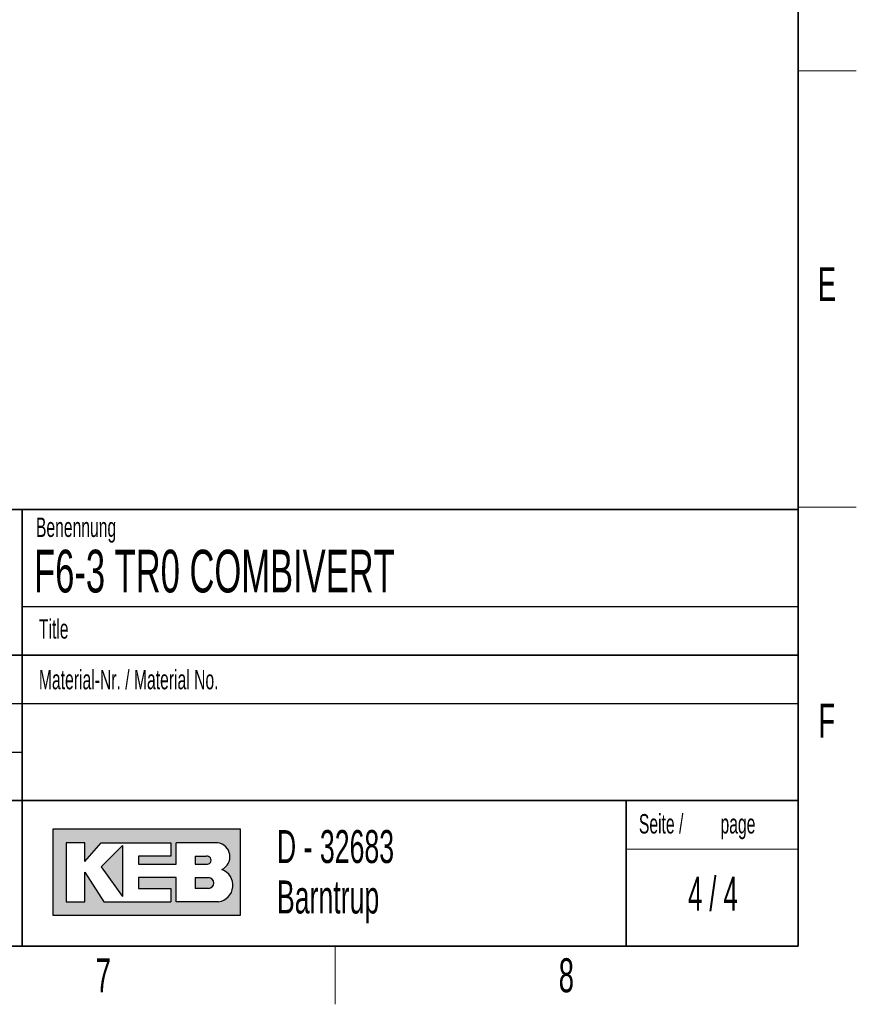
# Paper-space layout 'Blatt4' of a CAD drawing. Header units: millimetres. Extents: x 5 to 418, y 2 to 292.
# Tile 58 of 75: x 328 to 414, y 6 to 108. Entities that reach past the tile are written whole.
import ezdxf

# ---------------------------------------------------------------- set-up
doc = ezdxf.new("R2010")
doc.units = ezdxf.units.MM
doc.layers.add('SLD-0', color=7, linetype='Continuous')
doc.styles.add('SLDTEXTSTYLE0', font='TXT', dxfattribs={"width": 0.605})
doc.styles.add('SLDTEXTSTYLE1', font='TXT', dxfattribs={"width": 0.563})

psp = doc.layouts.new('Blatt4')

# ---------------------------------------------------------------- hatches: boundary and pattern name
at = {"linetype": 'Continuous'}
h = psp.add_hatch(color=7, dxfattribs=at)
h.paths.add_polyline_path([(331.1423676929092, 15.18257760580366), (350.5207896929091, 15.18257760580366), (350.5207896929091, 24.04128480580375), (331.1423676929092, 24.04128480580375)], flags=0)
edge = h.paths.add_edge_path(flags=0)
edge.add_arc((347.9991875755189, 18.26988521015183), 1.720915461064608, -81.72003226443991, 70.17096003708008, ccw=False)
edge.add_line((348.2470169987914, 16.56690822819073), (348.2293995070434, 16.56675060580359))
edge.add_line((348.2293995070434, 16.56675060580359), (343.8767592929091, 16.56675060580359))
edge.add_line((343.8767592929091, 16.56675060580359), (343.8767592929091, 19.05826200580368))
edge.add_line((343.8767592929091, 19.05826200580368), (340.0010748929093, 19.05826200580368))
edge.add_line((340.0010748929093, 19.05826200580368), (340.0010748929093, 17.95092360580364))
edge.add_line((340.0010748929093, 17.95092360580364), (343.3230900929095, 17.95092360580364))
edge.add_line((343.3230900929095, 17.95092360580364), (343.3230900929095, 16.56675060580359))
edge.add_line((343.3230900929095, 16.56675060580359), (336.4022250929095, 16.56675060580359))
edge.add_line((336.4022250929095, 16.56675060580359), (334.4643828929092, 19.61193120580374))
edge.add_line((334.4643828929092, 19.61193120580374), (334.4643828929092, 16.56675060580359))
edge.add_line((334.4643828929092, 16.56675060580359), (332.5265406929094, 16.56675060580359))
edge.add_line((332.5265406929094, 16.56675060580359), (332.5265406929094, 22.65711180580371))
edge.add_line((332.5265406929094, 22.65711180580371), (334.4643828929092, 22.65711180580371))
edge.add_line((334.4643828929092, 22.65711180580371), (334.4643828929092, 20.71926960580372))
edge.add_line((334.4643828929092, 20.71926960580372), (336.1253904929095, 22.65711180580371))
edge.add_line((336.1253904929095, 22.65711180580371), (343.3230900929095, 22.65711180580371))
edge.add_line((343.3230900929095, 22.65711180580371), (343.3230900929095, 21.27293880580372))
edge.add_line((343.3230900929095, 21.27293880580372), (340.0010748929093, 21.27293880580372))
edge.add_line((340.0010748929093, 21.27293880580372), (340.0010748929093, 20.44243500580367))
edge.add_line((340.0010748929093, 20.44243500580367), (343.8767592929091, 20.44243500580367))
edge.add_line((343.8767592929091, 20.44243500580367), (343.8767592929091, 22.65711180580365))
edge.add_line((343.8767592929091, 22.65711180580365), (348.1497422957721, 22.65711180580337))
edge.add_line((348.1497422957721, 22.65711180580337), (348.151741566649, 22.65711180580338))
edge.add_line((348.151741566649, 22.65711180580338), (348.1521661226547, 22.65713246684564))
edge.add_arc((347.9523797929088, 21.20834406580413), 1.462498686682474, -64.4589412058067, 82.1484933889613, ccw=False)
psp.add_hatch(color=7, dxfattribs=at).paths.add_polyline_path([(338.3400672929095, 17.12041980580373), (338.3400672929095, 22.38027720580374), (336.1253904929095, 20.16560040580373)], flags=0)
h = psp.add_hatch(color=7, dxfattribs=at)
edge = h.paths.add_edge_path(flags=0)
edge.add_line((345.8146014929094, 20.44243500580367), (346.974194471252, 20.44243500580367))
edge.add_arc((347.0534490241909, 20.85768690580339), 0.4227474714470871, 259.1945394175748, 460.8054605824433)
edge.add_line((346.9741944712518, 21.27293880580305), (345.8146014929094, 21.27293880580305))
edge.add_line((345.8146014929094, 21.27293880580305), (345.8146014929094, 20.44243500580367))
h = psp.add_hatch(color=7, dxfattribs=at)
edge = h.paths.add_edge_path(flags=0)
edge.add_line((345.8146014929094, 17.95092360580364), (347.1991847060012, 17.95092360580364))
edge.add_arc((347.1991847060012, 18.50459280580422), 0.5536692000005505, 270.0000000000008, 450.0000000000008)
edge.add_line((347.1991847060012, 19.05826200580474), (347.1703327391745, 19.05826200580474))
edge.add_line((347.1703327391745, 19.05826200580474), (345.8146014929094, 19.05826200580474))
edge.add_line((345.8146014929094, 19.05826200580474), (345.8146014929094, 17.95092360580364))

# ---------------------------------------------------------------- linework, layer by layer
at = {"layer": 'SLD-0', "lineweight": 35}
for p, q in [((408, 12), (408, 282.5)), ((135, 57), (408, 57)), ((328, 57.0000000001), (328, 12)), ((408, 57), (408, 12)), ((408, 42), (288, 42)), ((288, 27), (408, 27)), ((390.2572074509, 27), (390.2572074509, 12)), ((26, 12), (408, 12)), ((135, 12), (408, 12))]:
    psp.add_line(p, q, dxfattribs=at)
at = {"layer": 'SLD-0', "lineweight": 18}
for p, q in [((408, 102.25), (414, 102.25)), ((408, 57.25), (414, 57.25)), ((390.2572074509, 22), (408, 22)), ((360.25, 6), (360.25, 12))]:
    psp.add_line(p, q, dxfattribs=at)
at = {"layer": 'SLD-0'}
for p, q in [((328, 47.0000000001), (408, 47.0000000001)), ((288, 37), (408, 37)), ((288, 32), (328, 32)), ((348.1497422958, 22.6571118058), (348.1517415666, 22.6571118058)), ((348.1517415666, 22.6571118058), (348.1521661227, 22.6571324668)), ((348.229399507, 16.5667506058), (348.2470169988, 16.5669082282))]:
    psp.add_line(p, q, dxfattribs=at)
at = {"layer": 'SLD-0', "linetype": 'Continuous'}
for p, q in [((350.5207896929, 24.0412848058), (331.1423676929, 24.0412848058)), ((331.1423676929, 24.0412848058), (331.1423676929, 15.1825776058)), ((350.5207896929, 15.1825776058), (350.5207896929, 24.0412848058)), ((334.4643828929, 22.6571118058), (332.5265406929, 22.6571118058)), ((332.5265406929, 22.6571118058), (332.5265406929, 16.5667506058)), ((334.4643828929, 20.7192696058), (336.1253904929, 22.6571118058)), ((334.4643828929, 20.7192696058), (334.4643828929, 22.6571118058)), ((336.1253904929, 22.6571118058), (343.3230900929, 22.6571118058)), ((338.3400672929, 22.3802772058), (336.1253904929, 20.1656004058)), ((338.3400672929, 22.3802772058), (338.3400672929, 17.1204198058)), ((343.3230900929, 22.6571118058), (343.3230900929, 21.2729388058)), ((348.1497422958, 22.6571118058), (343.8767592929, 22.6571118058)), ((343.8767592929, 20.4424350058), (343.8767592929, 22.6571118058)), ((348.1497422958, 22.6571118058), (348.1517415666, 22.6571118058)), ((348.1517415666, 22.6571118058), (348.1521661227, 22.6571324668)), ((340.0010748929, 21.2729388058), (340.0010748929, 20.4424350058)), ((343.3230900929, 21.2729388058), (340.0010748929, 21.2729388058)), ((340.0010748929, 20.4424350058), (343.8767592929, 20.4424350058)), ((345.8146014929, 21.2729388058), (346.9741944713, 21.2729388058)), ((345.8146014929, 21.2729388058), (345.8146014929, 20.4424350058)), ((345.8146014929, 20.4424350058), (346.9741944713, 20.4424350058)), ((334.4643828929, 16.5667506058), (334.4643828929, 19.6119312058)), ((334.4643828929, 19.6119312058), (336.4022250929, 16.5667506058)), ((336.1253904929, 20.1656004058), (338.3400672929, 17.1204198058)), ((340.0010748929, 19.0582620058), (340.0010748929, 17.9509236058)), ((343.8767592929, 19.0582620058), (340.0010748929, 19.0582620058)), ((343.8767592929, 16.5667506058), (343.8767592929, 19.0582620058)), ((345.8146014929, 19.0582620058), (347.199184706, 19.0582620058)), ((345.8146014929, 19.0582620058), (345.8146014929, 17.9509236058)), ((347.1703327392, 19.0582620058), (347.199184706, 19.0582620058)), ((340.0010748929, 17.9509236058), (343.3230900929, 17.9509236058)), ((343.3230900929, 17.9509236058), (343.3230900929, 16.5667506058)), ((347.199184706, 17.9509236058), (345.8146014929, 17.9509236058)), ((332.5265406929, 16.5667506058), (334.4643828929, 16.5667506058)), ((336.4022250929, 16.5667506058), (343.3230900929, 16.5667506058)), ((348.229399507, 16.5667506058), (343.8767592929, 16.5667506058)), ((348.229399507, 16.5667506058), (348.2470169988, 16.5669082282)), ((331.1423676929, 15.1825776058), (350.5207896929, 15.1825776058))]:
    psp.add_line(p, q, dxfattribs=at)
for centre, radius, start, end in [((347.9523797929, 21.2083440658), 1.462498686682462, 295.5410587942, 82.148493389), ((347.0534490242, 20.8576869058), 0.4227474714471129, 259.1945394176, 100.8054605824), ((347.9991875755, 18.2698852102), 1.720915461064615, 278.2799677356, 70.1709600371), ((347.199184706, 18.5045928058), 0.5536692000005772, 270, 90)]:
    psp.add_arc(centre, radius, start, end, dxfattribs=at)

# ---------------------------------------------------------------- texts
at = {"layer": 'SLD-0'}
for s, insert, char_height, attachment_point, style in [('E', (410.9815679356, 82.0010772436), 3.5, 2, 'SLDTEXTSTYLE0'), ('Benennung', (329.4092408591, 56.1865848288), 2, 1, 'SLDTEXTSTYLE0'), ('F6-3 TR0 COMBIVERT', (329.222041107, 52.8643539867), 4.4, 1, 'SLDTEXTSTYLE0'), ('Title', (329.7169273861, 45.7051426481), 2, 1, 'SLDTEXTSTYLE0'), ('Material-Nr. / Material No.', (329.7169273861, 40.4793879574), 2, 1, 'SLDTEXTSTYLE0'), ('F', (410.9536166, 37.0010772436), 3.5, 2, 'SLDTEXTSTYLE0'), ('Seite /', (391.5827404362, 25.611128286), 2, 1, 'SLDTEXTSTYLE0'), ('page', (399.9962824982, 25.6114133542), 2, 1, 'SLDTEXTSTYLE0'), ('D - 32683', (354.2591907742, 23.9656567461), 3.4, 1, 'SLDTEXTSTYLE0'), ('4 / 4', (399.2143329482, 19.1523676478), 3.5, 2, 'SLDTEXTSTYLE1'), ('Barntrup', (354.2591907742, 18.765656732), 3.4, 1, 'SLDTEXTSTYLE0'), ('7', (336.3527123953, 10.7429955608), 3.5, 2, 'SLDTEXTSTYLE0'), ('8', (384.1027123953, 10.7429955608), 3.5, 2, 'SLDTEXTSTYLE0')]:
    psp.add_mtext(s, dxfattribs=dict(at, insert=insert, char_height=char_height, attachment_point=attachment_point, style=style))

doc.saveas('drawing.dxf')
